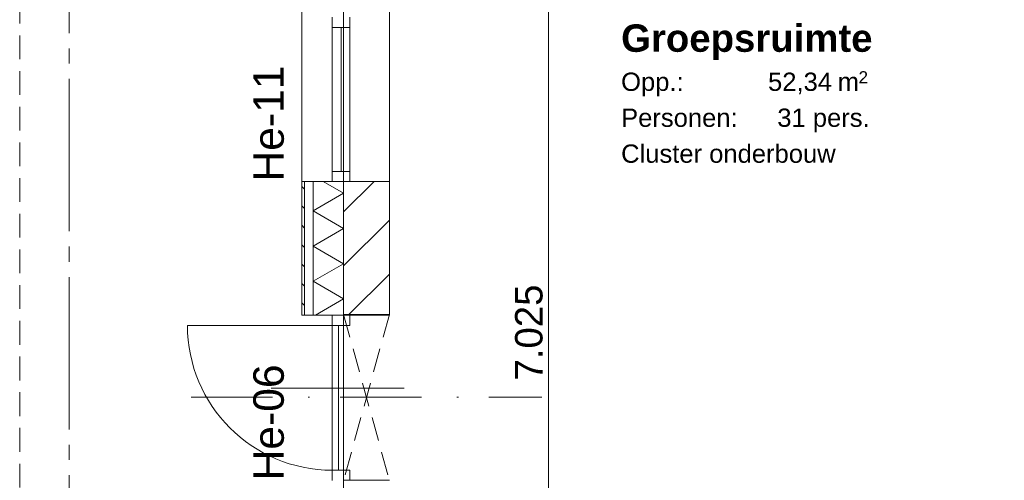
# Model space of a CAD drawing. Header units: millimetres. Extents: x 10 to 584, y 10 to 831.
# Tile 8 of 79: x 75 to 139, y 394 to 424. Entities that reach past the tile are written whole.
import ezdxf
from ezdxf.xclip import XClip

# ---------------------------------------------------------------- set-up
doc = ezdxf.new("R2010")
doc.units = ezdxf.units.MM
doc.header["$MEASUREMENT"] = 0
doc.header["$XCLIPFRAME"] = 0
for name, pattern in [('B0204', [13, 10, -1, 1, -1]), ('B0605', [9.6667, 5.3333, -2.333367, 3.33333e-05, -2]), ('B0701', [2.3412, 1.56, -0.7812]), ('B0703', [4.687, 3.125, -1.562])]:
    doc.linetypes.add(name, pattern=pattern)
for name, color, linetype in [('21 Buitenwanden', 7, 'Continuous'), ('21 Buitenwanden Deuren', 7, 'Continuous'), ('21 Buitenwanden Deurlabels', 7, 'Continuous'), ('21 Buitenwanden Doorsnede-arcering', 7, 'Continuous'), ('21 Buitenwanden Laagscheidingslijnen', 7, 'Continuous'), ('21 Buitenwanden Raamlabels', 7, 'Continuous'), ('21 Buitenwanden Ramen', 7, 'Continuous'), ('23 Vloeren', 7, 'Continuous'), ('73 Keuken', 7, 'Continuous'), ('A Stramien', 7, 'Continuous'), ('Maatvoering 1_ 50_100', 7, 'Continuous'), ('Z Ruimtefuncties', 7, 'Continuous')]:
    doc.layers.add(name, color=color, linetype=linetype)
doc.styles.add('GENERATED_STYLE_1', font='txt')
doc.styles.add('GENERATED_STYLE_2', font='txt')

# ---------------------------------------------------------------- blocks, each defined once
blk = doc.blocks.new('*X43')
at = {"layer": '21 Buitenwanden Doorsnede-arcering', "color": 7, "linetype": 'Continuous', "lineweight": 0}
for p, q in [((94.667, 413.533), (96, 412.763)), ((94, 411.608), (96, 412.763)), ((94, 411.608), (96, 410.454)), ((94, 409.299), (96, 410.454)), ((94, 409.299), (96, 408.144)), ((94, 406.99), (96, 408.144)), ((94, 406.99), (96, 405.835)), ((94.155, 404.77), (96, 405.835))]:
    blk.add_line(p, q, dxfattribs=at)
blk = doc.blocks.new('Drawing_2_2', base_point=(78, 259.188))
at = {"layer": '21 Buitenwanden Doorsnede-arcering', "linetype": 'Continuous', "lineweight": 0, "true_color": 0x000000}
h = blk.add_hatch(dxfattribs=at)
h.set_pattern_fill('310_Naaldhout__01__0002', color=18, style=0, pattern_type=2)
h.set_pattern_definition([(315, (78, 259.1879), (0.636396, 0.636396), [])])
h.paths.add_polyline_path([(93.44, 413.533), (93.26, 413.533), (93.26, 404.77), (93.44, 404.77)])
h = blk.add_hatch(dxfattribs=at)
h.set_pattern_fill('130_Kalkzandsteen_0002', color=18, style=0, pattern_type=2)
h.set_pattern_definition([(45, (78, 259.188), (-1.767767, 1.767767), [])])
h.paths.add_polyline_path([(99, 413.533), (96, 413.533), (96, 404.77), (99, 404.77)])
at = {"layer": '21 Buitenwanden', "color": 2, "linetype": 'Continuous', "lineweight": 0}
for p, q in [((93.26, 413.533), (93.44, 413.533)), ((93.26, 404.77), (93.44, 404.77))]:
    blk.add_line(p, q, dxfattribs=at)
at = {"layer": '21 Buitenwanden', "color": 9, "linetype": 'Continuous', "lineweight": 0}
for p, q in [((93.44, 413.533), (94, 413.533)), ((93.44, 404.77), (94, 404.77))]:
    blk.add_line(p, q, dxfattribs=at)
at = {"layer": '21 Buitenwanden', "color": 1, "linetype": 'Continuous', "lineweight": 0}
for p, q in [((94, 413.533), (95.26, 413.533)), ((95.26, 413.533), (96, 413.533)), ((94, 404.77), (95.26, 404.77)), ((95.26, 404.77), (96, 404.77)), ((91.256, 399.974), (99.965, 399.974))]:
    blk.add_line(p, q, dxfattribs=at)
at = {"layer": '21 Buitenwanden', "color": 3, "linetype": 'Continuous', "lineweight": 0}
for p, q in [((96, 413.533), (96.4, 413.533)), ((96.4, 413.533), (99, 413.533)), ((96, 404.77), (96.4, 404.77)), ((96.4, 404.77), (99, 404.77))]:
    blk.add_line(p, q, dxfattribs=at)
at = {"layer": '21 Buitenwanden', "color": 9, "linetype": 'B0701', "lineweight": 0}
for p, q in [((96, 404.82), (99, 393.945)), ((99, 404.82), (96, 393.945))]:
    blk.add_line(p, q, dxfattribs=at)
at = {"layer": '21 Buitenwanden', "color": 9, "linetype": 'B0605', "lineweight": 0}
blk.add_line((86, 399.382), (109, 399.382), dxfattribs=at)
at = {"layer": '21 Buitenwanden', "color": 2, "linetype": 'Continuous', "lineweight": 0, "flags": 128}
blk.add_lwpolyline([(93.26, 413.533), (93.26, 404.77)], dxfattribs=at)
at = {"layer": '21 Buitenwanden', "color": 3, "linetype": 'Continuous', "lineweight": 0, "flags": 128}
for points in [[(99, 404.82), (99, 413.533)], [(99, 404.77), (99, 404.82)]]:
    blk.add_lwpolyline(points, dxfattribs=at)
at = {"layer": '21 Buitenwanden', "color": 1, "linetype": 'B0703', "lineweight": 0, "flags": 128}
for points in [[(99, 404.82), (96, 404.82)], [(96, 404.77), (96, 393.945)], [(96, 393.945), (99, 393.945)]]:
    blk.add_lwpolyline(points, dxfattribs=at)
at = {"layer": '21 Buitenwanden Deuren', "color": 2, "linetype": 'Continuous', "lineweight": 0}
blk.add_line((93.26, 404.77), (93.44, 404.77), dxfattribs=at)
at = {"layer": '21 Buitenwanden Deuren', "color": 9, "linetype": 'Continuous', "lineweight": 0}
blk.add_line((93.44, 404.77), (94, 404.77), dxfattribs=at)
at = {"layer": '21 Buitenwanden Deuren', "color": 1, "linetype": 'Continuous', "lineweight": 0}
for p, q in [((94, 404.77), (95.26, 404.77)), ((95.26, 404.77), (95.26, 404.1)), ((96.4, 404.77), (95.26, 404.77)), ((95.26, 404.77), (96, 404.77)), ((95.26, 404.77), (96, 404.77)), ((96.4, 404.1), (96.4, 404.77)), ((95.26, 404.1), (85.76, 404.1)), ((95.26, 404.1), (96.4, 404.1)), ((95.26, 394.6), (95.26, 404.1)), ((95.26, 404.1), (95.66, 404.1)), ((95.66, 404.1), (95.66, 394.6)), ((96.4, 394.6), (95.26, 394.6)), ((95.26, 394.6), (95.26, 393.93)), ((95.66, 394.6), (95.26, 394.6)), ((96.4, 393.93), (96.4, 394.6))]:
    blk.add_line(p, q, dxfattribs=at)
at = {"layer": '21 Buitenwanden Deuren', "color": 3, "linetype": 'Continuous', "lineweight": 0}
for p, q in [((96, 404.77), (96.4, 404.77)), ((96, 404.77), (96.4, 404.77)), ((96.4, 404.77), (99, 404.77))]:
    blk.add_line(p, q, dxfattribs=at)
at = {"layer": '21 Buitenwanden Deuren', "color": 1, "linetype": 'Continuous', "lineweight": 0}
blk.add_arc((95.26, 404.1), 9.5, 180, 270, dxfattribs=at)
at = {"layer": '21 Buitenwanden Laagscheidingslijnen', "color": 2, "linetype": 'Continuous', "lineweight": 0}
blk.add_line((93.44, 413.533), (93.44, 404.77), dxfattribs=at)
at = {"layer": '21 Buitenwanden Laagscheidingslijnen', "color": 1, "linetype": 'Continuous', "lineweight": 0}
blk.add_line((94, 413.533), (94, 404.77), dxfattribs=at)
at = {"layer": '21 Buitenwanden Laagscheidingslijnen', "color": 3, "linetype": 'Continuous', "lineweight": 0}
blk.add_line((96, 413.533), (96, 404.82), dxfattribs=at)
at = {"layer": '21 Buitenwanden Laagscheidingslijnen', "color": 3, "linetype": 'Continuous', "lineweight": 0, "flags": 128}
blk.add_lwpolyline([(96, 404.82), (96, 404.77)], dxfattribs=at)
at = {"layer": '21 Buitenwanden Ramen', "color": 9, "linetype": 'Continuous', "lineweight": 0}
for p, q in [((93.26, 413.533), (93.26, 435.433)), ((99, 413.533), (99, 435.433)), ((93.44, 413.533), (94, 413.533))]:
    blk.add_line(p, q, dxfattribs=at)
at = {"layer": '21 Buitenwanden Ramen', "color": 1, "linetype": 'Continuous', "lineweight": 0}
for p, q in [((95.26, 424.318), (95.26, 423.983)), ((96.4, 423.983), (96.4, 424.318)), ((95.26, 423.983), (95.26, 423.648)), ((95.26, 423.648), (96.4, 423.648)), ((95.26, 423.648), (95.26, 414.203)), ((95.83, 414.203), (95.83, 423.648)), ((96.4, 423.648), (96.4, 423.983)), ((96.4, 414.203), (96.4, 423.648)), ((96.4, 414.203), (95.26, 414.203)), ((95.26, 414.203), (95.26, 413.533)), ((96.4, 413.533), (96.4, 414.203)), ((94, 413.533), (95.26, 413.533)), ((95.26, 413.533), (96, 413.533)), ((95.26, 413.533), (96, 413.533))]:
    blk.add_line(p, q, dxfattribs=at)
at = {"layer": '21 Buitenwanden Ramen', "color": 2, "linetype": 'Continuous', "lineweight": 0}
blk.add_line((93.26, 413.533), (93.44, 413.533), dxfattribs=at)
at = {"layer": '21 Buitenwanden Ramen', "color": 3, "linetype": 'Continuous', "lineweight": 0}
for p, q in [((96, 413.533), (96.4, 413.533)), ((96, 413.533), (96.4, 413.533)), ((96.4, 413.533), (99, 413.533))]:
    blk.add_line(p, q, dxfattribs=at)
at = {"layer": '23 Vloeren', "color": 1, "linetype": 'Continuous', "lineweight": 0, "flags": 128}
blk.add_lwpolyline([(96, 265.188), (370, 265.188), (370, 439.188), (366, 439.188), (366, 570.048), (420.61, 570.048), (420.61, 554.048), (510, 554.048), (510, 626.688), (459.924, 626.688), (459.924, 683.688), (510, 683.688), (510, 757.188), (294, 757.188), (294, 763.188), (78, 763.188), (78, 475.188), (96, 475.188)], close=True, dxfattribs=at)
at = {"layer": '23 Vloeren', "color": 1, "linetype": 'B0701', "lineweight": 0, "flags": 128}
blk.add_lwpolyline([(74.76, 472.288), (74.76, 255.948), (373.24, 255.948), (373.24, 505.188)], dxfattribs=at)
at = {"layer": 'A Stramien', "color": 9, "linetype": 'B0204', "lineweight": 0}
blk.add_line((78, 784.271), (78, 233.204), dxfattribs=at)
at = {"layer": 'Maatvoering 1_ 50_100', "color": 1, "linetype": 'Continuous', "lineweight": 0}
blk.add_line((109.428, 368.438), (109.428, 438.688), dxfattribs=at)
at = {"layer": '73 Keuken', "color": 4, "linetype": 'Continuous', "lineweight": 0}
blk.add_blockref('*X43', (0, 0), dxfattribs=at)
at = {"layer": '21 Buitenwanden Deurlabels', "color": 2, "linetype": 'Continuous', "lineweight": 0, "insert": (92.107, 393.93), "char_height": 2, "attachment_point": 7, "rotation": 90, "style": 'GENERATED_STYLE_1'}
blk.add_mtext('\\A1;{\\pql;\\fArial|b0|i0|c0|p38;He-06}', dxfattribs=at)
at = {"layer": '21 Buitenwanden Raamlabels', "color": 2, "linetype": 'Continuous', "lineweight": 0, "insert": (92.106, 413.533), "char_height": 2, "attachment_point": 7, "rotation": 90, "style": 'GENERATED_STYLE_1'}
blk.add_mtext('\\A1;{\\pql;\\fArial|b0|i0|c0|p38;He-11}', dxfattribs=at)
at = {"layer": 'Maatvoering 1_ 50_100', "color": 2, "linetype": 'Continuous', "lineweight": 0, "insert": (109.068, 400.485), "char_height": 1.8, "width": 6.15497, "attachment_point": 7, "rotation": 90, "style": 'GENERATED_STYLE_1'}
blk.add_mtext('\\A1;{\\pql;\\fArial|b0|i0|c0|p38;7.025}', dxfattribs=at)
at = {"layer": 'Z Ruimtefuncties', "color": 2, "linetype": 'Continuous', "lineweight": 0, "attachment_point": 1}
for s, insert, char_height, style in [('\\A1;{\\pql;\\pt0;\\fArial|b1|i0|c0|p38;Groepsruimte}', (114.196, 423.842), 1.8, 'GENERATED_STYLE_2'), ('\\A1;{\\pql;\\pt0;\\fArial|b0|i0|c0|p38;Opp.: }', (114.196, 420.679), 1.2, 'GENERATED_STYLE_1'), ('\\A1;{\\pql;\\fArial|b0|i0|c0|p38;52,34}', (123.831, 420.679), 1.2, 'GENERATED_STYLE_1'), ('\\A1;{\\pql;\\fArial|b0|i0|c0|p38; m}', (127.934, 420.679), 1.2, 'GENERATED_STYLE_1'), ('\\A1;{\\pql;\\fArial|b0|i0|c0|p38;2}', (129.767, 420.771), 0.8, 'GENERATED_STYLE_1'), ('\\A1;{\\pql;\\pt0;\\fArial|b0|i0|c0|p38;Personen: }', (114.196, 418.322), 1.2, 'GENERATED_STYLE_1'), ('\\A1;{\\pql;\\pt0;\\fArial|b0|i0|c0|p38;31 pers.}', (124.438, 418.322), 1.2, 'GENERATED_STYLE_1'), ('\\A1;{\\pql;\\pt0;\\fArial|b0|i0|c0|p38;Cluster onderbouw}', (114.196, 415.965), 1.2, 'GENERATED_STYLE_1')]:
    blk.add_mtext(s, dxfattribs=dict(at, insert=insert, char_height=char_height, style=style))

msp = doc.modelspace()

# ---------------------------------------------------------------- block references
at = {"color": 4, "linetype": 'Continuous', "lineweight": 0}
ref = msp.add_blockref('Drawing_2_2', (78, 259.188), dxfattribs=at)
XClip(ref).set_block_clipping_path([(30, 141.736842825), (586.5626696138, 806.4087291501)])

doc.saveas('drawing.dxf')
